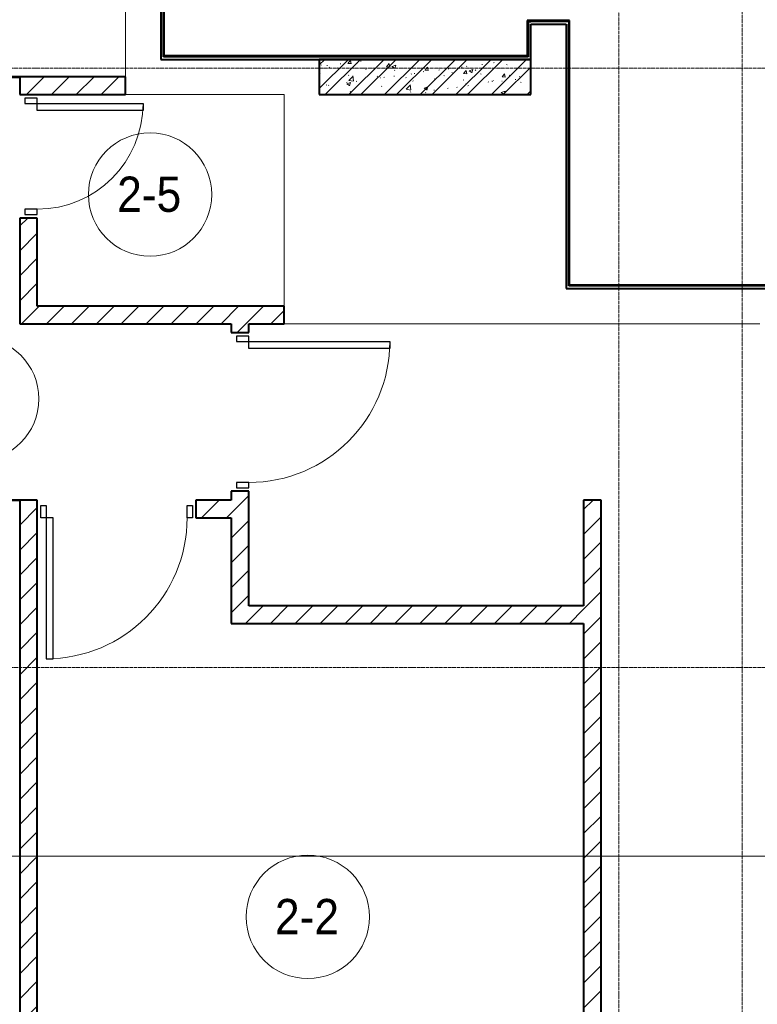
# Model space of a CAD drawing. Header units: millimetres. Extents: x 106966 to 201968, y 7718 to 228773.
# Tile 8 of 44: x 115350 to 119535, y 16890 to 22475. Entities that reach past the tile are written whole.
import ezdxf

# ---------------------------------------------------------------- set-up
doc = ezdxf.new("R2010")
doc.units = ezdxf.units.MM
doc.linetypes.add('ADSK_Линия сетки', pattern=[25, 20, -2.5, 0, -2.5])
doc.linetypes.add('Линия сетки', pattern=[25, 20, -2.5, 0, -2.5])
for name, color, linetype, lineweight in [('Двери', 7, 'Continuous', 18), ('Марки помещений', 7, 'Continuous', 20), ('Оси', 7, 'Continuous', 9), ('Перекрытия', 7, 'Continuous', 18), ('Стены разрез', 7, 'Continuous', 40), ('Стены штриховка', 7, 'Continuous', 40), ('Форма', 7, 'Continuous', 18)]:
    doc.layers.add(name, color=color, linetype=linetype, lineweight=lineweight)
doc.styles.add('Arial_3', font='arial.ttf', dxfattribs={"width": 0.9, "height": 200})
pattern_1 = [(45, (0, 0), (-70.71068, 70.71068), [])]

# ---------------------------------------------------------------- blocks, each defined once
blk = doc.blocks.new('A_DOR_Door - Вн_3_Одинарная_700x2100-3067673-МКСС_К4_L24_81_300_')
at = {"layer": 'Двери', "color": 253, "lineweight": 30, "true_color": 0xaaaaaa}
for p, q in [((-300, 50), (-300, 650)), ((-300, 650), (-260, 650)), ((-300, 50), (-300, 650)), ((-260, 650), (-260, 50)), ((-330, 50), (-330, -20)), ((-300, 50), (-330, 50)), ((-260, 50), (-300, 50)), ((-300, -20), (-300, 50)), ((330, 50), (300, 50)), ((300, 50), (300, -20)), ((330, -20), (330, 50)), ((-330, -20), (-300, -20)), ((300, -20), (330, -20))]:
    blk.add_line(p, q, dxfattribs=at)
at = {"layer": 'Двери', "color": 254, "lineweight": 9, "true_color": 0xd4d4d4}
blk.add_arc((-300, 50), 600, 360, 90, dxfattribs=at)
blk = doc.blocks.new('A_DOR_Door - Вн_3_Одинарная_900x2100-3067718-МКСС_К4_L24_81_300_')
at = {"layer": 'Двери', "color": 253, "lineweight": 30, "true_color": 0xaaaaaa}
for p, q in [((-430, 20), (-400, 20)), ((-430, -50), (-430, 20)), ((-400, 20), (-400, -50)), ((400, -50), (400, 20)), ((400, 20), (430, 20)), ((430, 20), (430, -50)), ((-400, -50), (-430, -50)), ((-400, -50), (-400, -850)), ((-360, -50), (-400, -50)), ((-400, -50), (-400, -850)), ((-360, -850), (-360, -50)), ((430, -50), (400, -50)), ((-400, -850), (-360, -850))]:
    blk.add_line(p, q, dxfattribs=at)
at = {"layer": 'Двери', "color": 254, "lineweight": 9, "true_color": 0xd4d4d4}
blk.add_arc((-400, -50), 800, 270, 0, dxfattribs=at)
blk = doc.blocks.new('A_DOR_Door - Вн_3_Одинарная_900x2100-3067763-МКСС_К4_L24_81_300_')
at = {"layer": 'Двери', "color": 253, "lineweight": 30, "true_color": 0xaaaaaa}
for p, q in [((-400, 50), (-400, 850)), ((-400, 850), (-360, 850)), ((-400, 50), (-400, 850)), ((-360, 850), (-360, 50)), ((-430, 50), (-430, -20)), ((-400, 50), (-430, 50)), ((-360, 50), (-400, 50)), ((-400, -20), (-400, 50)), ((430, 50), (400, 50)), ((400, 50), (400, -20)), ((430, -20), (430, 50)), ((-430, -20), (-400, -20)), ((400, -20), (430, -20))]:
    blk.add_line(p, q, dxfattribs=at)
at = {"layer": 'Двери', "color": 254, "lineweight": 9, "true_color": 0xd4d4d4}
blk.add_arc((-400, 50), 800, 360, 90, dxfattribs=at)
blk = doc.blocks.new('135_SLK_K4_AR_rvt-1-МКСС_К4_L24_81_300_')
at = {"layer": 'Стены разрез', "lineweight": 9, "true_color": 0xaaaaaa}
h = blk.add_hatch(dxfattribs=at)
h.set_pattern_fill('FP_1', color=253, style=0, pattern_type=2)
h.set_pattern_definition([(50, (0, 0), (218.62117, -19.1268), [22.86, -251.46]), (355, (0, 0), (-42.29187, 229.2684), [18.288, -201.168]), (100.451, (18.22, -1.6), (176.33107, 210.13963), [19.428, -213.708]), (46.184, (0, 60.96), (325.29495, -50.45164), [34.29, -377.19]), (96.636, (27.1, 56.76), (284.883, 296.91266), [29.142, -320.562]), (351.184, (0, 60.96), (284.8858, 296.9107), [27.432, -301.752]), (21, (30.48, 45.72), (181.93753, -122.71832), [22.86, -251.46]), (326, (30.48, 45.72), (74.16223, 221.0262), [18.288, -201.168]), (71.451, (45.64, 35.5), (256.10035, 98.30526), [19.428, -213.708]), (37.5, (0, 0), (3.70639, 101.465895), [3.353, -195.377, 3.353, -200.863, -201.93]), (37.5, (0, 0), (3.70639, 101.465895), [-402.946, 3.353, -198.577]), (7.5, (0, 0), (80.18358, 120.21653), [3.353, -113.081, 3.353, -190.805, -76.962]), (7.5, (0, 0), (80.18358, 120.21653), [-310.591, 3.353, -73.609]), (327.5, (-67.97, 0), (162.708646, -6.87497), [3.353, -72.847, 3.353, -234.391, -315.468]), (327.5, (-67.97, 0), (162.708646, -6.87497), [-313.944, 3.353, -312.115]), (317.5, (-98.45, 0), (177.75468, 30.51183), [3.353, -95.707, 3.353, -154.534, -224.028]), (317.5, (-98.45, 0), (177.75468, 30.51183), [-256.946, 3.353, -220.675])])
h.paths.add_polyline_path([(118250, 22050), (118250, 22250), (117050, 22250), (117050, 22050), (117059.4, 22050)])
h = blk.add_hatch(dxfattribs=at)
h.set_pattern_fill('FP_2', color=253, style=0, pattern_type=2)
h.set_pattern_definition([(45, (0, 0), (-101.02788, 101.02788), []), (45, (67.35, 0), (-101.02788, 101.02788), [])])
h.paths.add_polyline_path([(118250, 22050), (118250, 22250), (117050, 22250), (117050, 22050), (117059.4, 22050)])
h = blk.add_hatch(dxfattribs=at)
h.set_pattern_fill('FP_3', color=253, style=0, pattern_type=2)
h.set_pattern_definition(pattern_1)
h.paths.add_polyline_path([(115950, 22050), (115950, 22150), (115350, 22149.6), (115350, 22050), (115380.3, 22050)])
h = blk.add_hatch(dxfattribs=at)
h.set_pattern_fill('FP_3', color=253, style=0, pattern_type=2)
h.set_pattern_definition(pattern_1)
h.paths.add_polyline_path([(115350, 20850), (115450, 20850), (115450, 21350), (115350, 21350)])
h = blk.add_hatch(dxfattribs=at)
h.set_pattern_fill('FP_3', color=253, style=0, pattern_type=2)
h.set_pattern_definition(pattern_1)
h.paths.add_polyline_path([(116650, 20750), (116850, 20750), (116850, 20850), (115350, 20850), (115350, 20750), (116550, 20750)])
h = blk.add_hatch(dxfattribs=at)
h.set_pattern_fill('FP_3', color=253, style=0, pattern_type=2)
h.set_pattern_definition(pattern_1)
h.paths.add_polyline_path([(116550, 19150), (116650, 19150), (116650, 19800), (116550, 19800), (116550, 19368.6)])
h.paths.add_polyline_path([(116650, 20700), (116650, 20750), (116550, 20750), (116550, 20700)])
h = blk.add_hatch(dxfattribs=at)
h.set_pattern_fill('FP_3', color=253, style=0, pattern_type=2)
h.set_pattern_definition(pattern_1)
h.paths.add_polyline_path([(115380.3, 15600), (115450, 15600), (115450, 19750), (115350, 19749.6), (115350, 15600)])
h = blk.add_hatch(dxfattribs=at)
h.set_pattern_fill('FP_3', color=253, style=0, pattern_type=2)
h.set_pattern_definition(pattern_1)
h.paths.add_polyline_path([(116550, 19650), (116550, 19750), (116350, 19750), (116350, 19650)])
h = blk.add_hatch(dxfattribs=at)
h.set_pattern_fill('FP_3', color=253, style=0, pattern_type=2)
h.set_pattern_definition(pattern_1)
h.paths.add_polyline_path([(118550, 16000), (118650, 16000), (118650, 19750), (118550, 19750), (118550, 16976.7)])
h = blk.add_hatch(dxfattribs=at)
h.set_pattern_fill('FP_3', color=253, style=0, pattern_type=2)
h.set_pattern_definition(pattern_1)
h.paths.add_polyline_path([(118550, 19050), (118550, 19150), (116550, 19150), (116550, 19050), (117059.4, 19050)])
at = {"layer": 'Перекрытия', "color": 253, "true_color": 0xaaaaaa}
for p, q in [((115949.8, 22150), (115949.8, 23750)), ((116849.8, 22050), (115950, 22050)), ((116849.8, 20850), (116849.8, 22050)), ((119550, 20750), (116850, 20750))]:
    blk.add_line(p, q, dxfattribs=at)
at = {"layer": 'Стены разрез', "color": 253, "true_color": 0xaaaaaa}
for p, q in [((116150, 23730), (116150, 22250)), ((116170, 22270), (116170, 23730)), ((118235, 22470), (118230, 22470)), ((118230, 22470), (118230, 22270)), ((118250, 22470), (118235, 22470)), ((118470, 22470), (118250, 22470)), ((118470, 22465), (118470, 22470)), ((118470, 22450), (118470, 22465)), ((118250, 22270), (118250, 22450)), ((118250, 22450), (118450, 22450)), ((118450, 22450), (118450, 20950)), ((118470, 20970), (118470, 22450)), ((116150, 22250), (116165, 22250)), ((116165, 22250), (116170, 22250)), ((118230, 22270), (116170, 22270)), ((116170, 22250), (118250, 22250)), ((118250, 22250), (117050, 22250)), ((117050, 22250), (117050, 22050)), ((118250, 22265), (118250, 22270)), ((118250, 22250), (118250, 22265)), ((118250, 22050), (118250, 22250)), ((115350, 22150.4), (114450, 22150.4)), ((114450, 22149.6), (115350, 22149.6)), ((115350, 22150), (115350, 22150.4)), ((115950, 22150), (115350, 22150)), ((115350, 22149.6), (115350, 22050)), ((115950, 22050), (115950, 22150)), ((115350, 22050), (115950, 22050)), ((117050, 22050), (118250, 22050)), ((115350, 21350), (115350, 20850)), ((115450, 21350), (115350, 21350)), ((115450, 20850), (115450, 21350)), ((118450, 20950), (118465, 20950)), ((118465, 20950), (118470, 20950)), ((122450, 20970), (118470, 20970)), ((118470, 20950), (122450, 20950)), ((115350, 20850), (115350, 20750)), ((116850, 20850), (115450, 20850)), ((116850, 20750), (116850, 20850)), ((115350, 20750), (116550, 20750)), ((116550, 20750), (116550, 20700)), ((116650, 20750), (116850, 20750)), ((116650, 20700), (116650, 20750)), ((116550, 20700), (116650, 20700)), ((116650, 19800), (116550, 19800)), ((116550, 19800), (116550, 19750)), ((116650, 19150), (116650, 19800)), ((115350, 19750.4), (114450.4, 19750.4)), ((114450.4, 19749.6), (115350, 19749.6)), ((115350, 19750), (115350, 19750.4)), ((115450, 19750), (115350, 19750)), ((115350, 19749.6), (115350, 15600)), ((115450, 15600), (115450, 19750)), ((116550, 19750), (116350, 19750)), ((116350, 19750), (116350, 19650)), ((118550, 19750), (118550, 19150)), ((118650, 19750), (118550, 19750)), ((118650, 16000), (118650, 19750)), ((116350, 19650), (116550, 19650)), ((116550, 19650), (116550, 19150)), ((116550, 19150), (116550, 19050)), ((118550, 19150), (116650, 19150)), ((116550, 19050), (118550, 19050)), ((118550, 19050), (118550, 16000))]:
    blk.add_line(p, q, dxfattribs=at)
at = {"layer": 'Стены штриховка', "color": 253, "true_color": 0xaaaaaa}
for p, q in [((116165, 22265), (116165, 23730)), ((118235, 22465), (118235, 22270)), ((118235, 22465), (118250, 22465)), ((118465, 22465), (118250, 22465)), ((118465, 22465), (118465, 22450)), ((118465, 20965), (118465, 22450)), ((116170, 22265), (116165, 22265)), ((118235, 22265), (116170, 22265)), ((118235, 22270), (118235, 22265)), ((115350, 22150), (115350, 22149.6)), ((115350, 22149.6), (115350, 22150)), ((118470, 20965), (118465, 20965)), ((122450, 20965), (118470, 20965)), ((115350, 19749.6), (115350, 19750))]:
    blk.add_line(p, q, dxfattribs=at)
at = {"layer": 'Двери', "color": 253, "lineweight": 18, "true_color": 0xaaaaaa, "rotation": 270}
for name, p in [('A_DOR_Door - Вн_3_Одинарная_700x2100-3067673-МКСС_К4_L24_81_300_', (115400, 21700)), ('A_DOR_Door - Вн_3_Одинарная_900x2100-3067763-МКСС_К4_L24_81_300_', (116600, 20250))]:
    blk.add_blockref(name, p, dxfattribs=at)
at = {"layer": 'Двери', "color": 253, "lineweight": 18, "true_color": 0xaaaaaa}
blk.add_blockref('A_DOR_Door - Вн_3_Одинарная_900x2100-3067718-МКСС_К4_L24_81_300_', (115900, 19700), dxfattribs=at)
blk = doc.blocks.new('135_SLK_K4_AR_FCD_rvt-1-МКСС_К4_L24_81_300_')
at = {"layer": 'Форма', "color": 253, "lineweight": 9, "true_color": 0xaaaaaa}
blk.add_line((136800, 17730), (112796.3, 17730), dxfattribs=at)
blk = doc.blocks.new('050_Марка_Помещение - Номер-620969-МКСС_К4_L24_81_300_')
at = {"layer": 'Марки помещений'}
blk.add_circle((0, 0), 3.5, dxfattribs=at)

msp = doc.modelspace()

# ---------------------------------------------------------------- linework, layer by layer
at = {"layer": 'Оси', "linetype": 'Линия сетки'}
for p, q in [((118750, 12025.7), (118750, 33709.6)), ((119450, 13295.7), (119450, 33709.6))]:
    msp.add_line(p, q, dxfattribs=at)
at = {"layer": 'Оси', "linetype": 'ADSK_Линия сетки'}
for p, q in [((136800, 22200), (107783.9, 22200)), ((136800, 18800), (107783.9, 18800))]:
    msp.add_line(p, q, dxfattribs=at)

# ---------------------------------------------------------------- block references
at = {"lineweight": 5}
for name in ['135_SLK_K4_AR_FCD_rvt-1-МКСС_К4_L24_81_300_', '135_SLK_K4_AR_rvt-1-МКСС_К4_L24_81_300_']:
    msp.add_blockref(name, (0, 0), dxfattribs=at)
at = {"layer": 'Марки помещений', "xscale": 99.99999999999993, "yscale": 99.99999999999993, "zscale": 99.99999999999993}
for p in [(116089.5, 21483.3), (115108.7, 20323.7), (116984.8, 17385.9)]:
    msp.add_blockref('050_Марка_Помещение - Номер-620969-МКСС_К4_L24_81_300_', p, dxfattribs=at)

# ---------------------------------------------------------------- texts
at = {"layer": 'Марки помещений', "lineweight": 9, "char_height": 200, "width": 447.342, "attachment_point": 1, "style": 'Arial_3'}
for s, insert in [('2-5', (115903, 21585)), ('2-2', (116798.3, 17487.6))]:
    msp.add_mtext(s, dxfattribs=dict(at, insert=insert))

doc.saveas('drawing.dxf')
